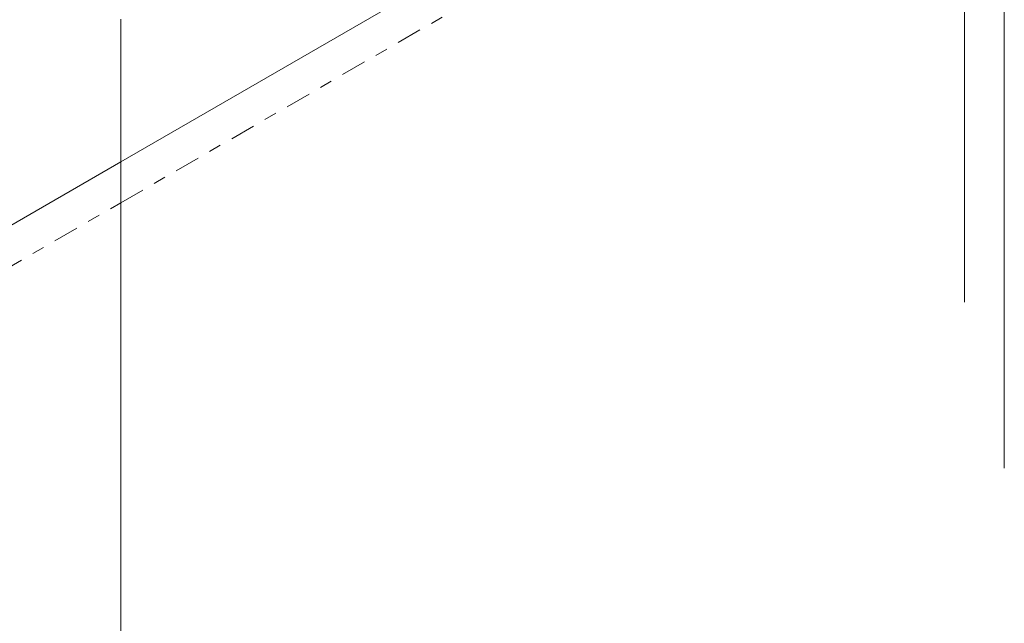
# Model space of a CAD drawing. Header units: millimetres. Extents: x -125 to 300, y 6 to 90.
# Tile 95 of 132: x 234.58 to 242.46, y 34.54 to 39.36. Entities that reach past the tile are written whole.
import ezdxf

# ---------------------------------------------------------------- set-up
doc = ezdxf.new("R2010")
doc.units = ezdxf.units.MM
doc.linetypes.add('CYPE_RAYAPUNTO', pattern=[0.4125, 0.2025, -0.105, 0, -0.105])
doc.layers.add('BARRAS_DE_CONCRETO', color=7, linetype='Continuous', lineweight=9)

msp = doc.modelspace()

# ---------------------------------------------------------------- linework, layer by layer
at = {"layer": 'BARRAS_DE_CONCRETO'}
for p, q in [((242.14329, 37.10305), (242.14329, 43.63503)), ((242.46149, 35.77625), (242.46149, 42.30822)), ((235.39042, 38.22574), (238.21885, 39.85873)), ((235.39042, 38.22574), (235.39042, 39.36883)), ((233.97621, 37.40924), (235.39042, 38.22574)), ((235.39042, 31.69376), (235.39042, 38.22574))]:
    msp.add_line(p, q, dxfattribs=at)
at = {"layer": 'BARRAS_DE_CONCRETO', "linetype": 'CYPE_RAYAPUNTO'}
for p, q in [((235.39042, 37.89914), (238.21885, 39.53213)), ((233.97621, 37.08264), (235.39042, 37.89914))]:
    msp.add_line(p, q, dxfattribs=at)

doc.saveas('drawing.dxf')
